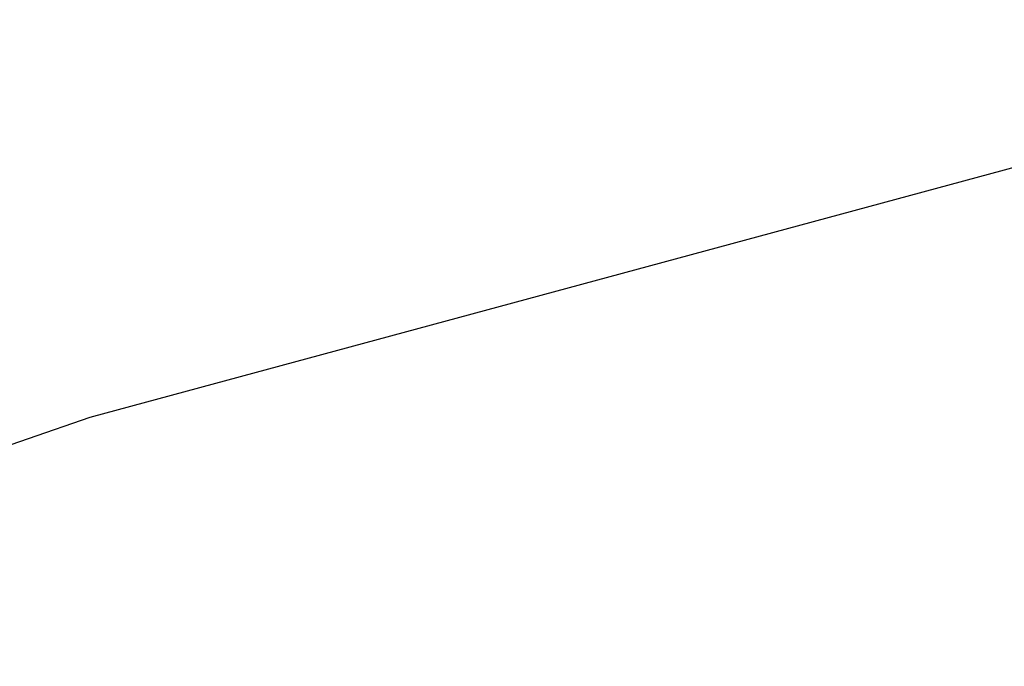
# Model space of a CAD drawing. Extents: x 0 to 363660, y 0 to 4201329.
# Tile 123 of 256: x 360211.324 to 360212.391, y 4200494.68 to 4200495.381. Entities that reach past the tile are written whole.
import ezdxf

# ---------------------------------------------------------------- set-up
doc = ezdxf.new("R2010")
doc.units = 0
doc.header["$LTSCALE"] = 0.5
doc.header["$MEASUREMENT"] = 0
doc.layers.add('(032) Горизонтали утолщенные', color=32, linetype='Continuous', lineweight=30)

# ---------------------------------------------------------------- blocks, each defined once
blk = doc.blocks.new('gergrgrre')
at = {"layer": '(032) Горизонтали утолщенные', "color": 32}
blk.add_polyline3d([(360221.7452, 4200495.4614, 546), (360220.39, 4200495.59, 546), (360218.98, 4200495.69, 546), (360217.57, 4200495.74, 546), (360216.2, 4200495.73, 546), (360214.9, 4200495.64, 546), (360213.68, 4200495.48, 546), (360212.51, 4200495.25, 546), (360211.4, 4200494.95, 546), (360210.33, 4200494.58, 546), (360209.3, 4200494.14, 546), (360208.29, 4200493.63, 546), (360207.29, 4200493.06, 546), (360206.32, 4200492.41, 546), (360205.37, 4200491.68, 546), (360204.44, 4200490.86, 546)], dxfattribs=at)
blk.add_polyline3d([(360221.7452, 4200495.4614, 546), (360220.39, 4200495.59, 546), (360218.98, 4200495.69, 546), (360217.57, 4200495.74, 546), (360216.2, 4200495.73, 546), (360214.9, 4200495.64, 546), (360213.68, 4200495.48, 546), (360212.51, 4200495.25, 546), (360211.4, 4200494.95, 546), (360210.33, 4200494.58, 546), (360209.3, 4200494.14, 546), (360208.29, 4200493.63, 546), (360207.29, 4200493.06, 546), (360206.32, 4200492.41, 546), (360205.37, 4200491.68, 546), (360204.44, 4200490.86, 546)], dxfattribs=at)
blk.add_polyline3d([(360221.7452, 4200495.4614, 546), (360220.39, 4200495.59, 546), (360218.98, 4200495.69, 546), (360217.57, 4200495.74, 546), (360216.2, 4200495.73, 546), (360214.9, 4200495.64, 546), (360213.68, 4200495.48, 546), (360212.51, 4200495.25, 546), (360211.4, 4200494.95, 546), (360210.33, 4200494.58, 546), (360209.3, 4200494.14, 546), (360208.29, 4200493.63, 546), (360207.29, 4200493.06, 546), (360206.32, 4200492.41, 546), (360205.37, 4200491.68, 546), (360204.44, 4200490.86, 546)], dxfattribs=at)
blk.add_polyline3d([(360221.7452, 4200495.4614, 546), (360220.39, 4200495.59, 546), (360218.98, 4200495.69, 546), (360217.57, 4200495.74, 546), (360216.2, 4200495.73, 546), (360214.9, 4200495.64, 546), (360213.68, 4200495.48, 546), (360212.51, 4200495.25, 546), (360211.4, 4200494.95, 546), (360210.33, 4200494.58, 546), (360209.3, 4200494.14, 546), (360208.29, 4200493.63, 546), (360207.29, 4200493.06, 546), (360206.32, 4200492.41, 546), (360205.37, 4200491.68, 546), (360204.44, 4200490.86, 546)], dxfattribs=at)
blk.add_polyline3d([(360221.7452, 4200495.4614, 546), (360220.39, 4200495.59, 546), (360218.98, 4200495.69, 546), (360217.57, 4200495.74, 546), (360216.2, 4200495.73, 546), (360214.9, 4200495.64, 546), (360213.68, 4200495.48, 546), (360212.51, 4200495.25, 546), (360211.4, 4200494.95, 546), (360210.33, 4200494.58, 546), (360209.3, 4200494.14, 546), (360208.29, 4200493.63, 546), (360207.29, 4200493.06, 546), (360206.32, 4200492.41, 546), (360205.37, 4200491.68, 546), (360204.44, 4200490.86, 546)], dxfattribs=at)
blk.add_polyline3d([(360221.7452, 4200495.4614, 546), (360220.39, 4200495.59, 546), (360218.98, 4200495.69, 546), (360217.57, 4200495.74, 546), (360216.2, 4200495.73, 546), (360214.9, 4200495.64, 546), (360213.68, 4200495.48, 546), (360212.51, 4200495.25, 546), (360211.4, 4200494.95, 546), (360210.33, 4200494.58, 546), (360209.3, 4200494.14, 546), (360208.29, 4200493.63, 546), (360207.29, 4200493.06, 546), (360206.32, 4200492.41, 546), (360205.37, 4200491.68, 546), (360204.44, 4200490.86, 546)], dxfattribs=at)
blk.add_polyline3d([(360221.7452, 4200495.4614, 546), (360220.39, 4200495.59, 546), (360218.98, 4200495.69, 546), (360217.57, 4200495.74, 546), (360216.2, 4200495.73, 546), (360214.9, 4200495.64, 546), (360213.68, 4200495.48, 546), (360212.51, 4200495.25, 546), (360211.4, 4200494.95, 546), (360210.33, 4200494.58, 546), (360209.3, 4200494.14, 546), (360208.29, 4200493.63, 546), (360207.29, 4200493.06, 546), (360206.32, 4200492.41, 546), (360205.37, 4200491.68, 546), (360204.44, 4200490.86, 546)], dxfattribs=at)
blk.add_polyline3d([(360221.7452, 4200495.4614, 546), (360220.39, 4200495.59, 546), (360218.98, 4200495.69, 546), (360217.57, 4200495.74, 546), (360216.2, 4200495.73, 546), (360214.9, 4200495.64, 546), (360213.68, 4200495.48, 546), (360212.51, 4200495.25, 546), (360211.4, 4200494.95, 546), (360210.33, 4200494.58, 546), (360209.3, 4200494.14, 546), (360208.29, 4200493.63, 546), (360207.29, 4200493.06, 546), (360206.32, 4200492.41, 546), (360205.37, 4200491.68, 546), (360204.44, 4200490.86, 546)], dxfattribs=at)
blk.add_polyline3d([(360221.7452, 4200495.4614, 546), (360220.39, 4200495.59, 546), (360218.98, 4200495.69, 546), (360217.57, 4200495.74, 546), (360216.2, 4200495.73, 546), (360214.9, 4200495.64, 546), (360213.68, 4200495.48, 546), (360212.51, 4200495.25, 546), (360211.4, 4200494.95, 546), (360210.33, 4200494.58, 546), (360209.3, 4200494.14, 546), (360208.29, 4200493.63, 546), (360207.29, 4200493.06, 546), (360206.32, 4200492.41, 546), (360205.37, 4200491.68, 546), (360204.44, 4200490.86, 546)], dxfattribs=at)
blk.add_polyline3d([(360221.7452, 4200495.4614, 546), (360220.39, 4200495.59, 546), (360218.98, 4200495.69, 546), (360217.57, 4200495.74, 546), (360216.2, 4200495.73, 546), (360214.9, 4200495.64, 546), (360213.68, 4200495.48, 546), (360212.51, 4200495.25, 546), (360211.4, 4200494.95, 546), (360210.33, 4200494.58, 546), (360209.3, 4200494.14, 546), (360208.29, 4200493.63, 546), (360207.29, 4200493.06, 546), (360206.32, 4200492.41, 546), (360205.37, 4200491.68, 546), (360204.44, 4200490.86, 546)], dxfattribs=at)
blk.add_polyline3d([(360221.7452, 4200495.4614, 546), (360220.39, 4200495.59, 546), (360218.98, 4200495.69, 546), (360217.57, 4200495.74, 546), (360216.2, 4200495.73, 546), (360214.9, 4200495.64, 546), (360213.68, 4200495.48, 546), (360212.51, 4200495.25, 546), (360211.4, 4200494.95, 546), (360210.33, 4200494.58, 546), (360209.3, 4200494.14, 546), (360208.29, 4200493.63, 546), (360207.29, 4200493.06, 546), (360206.32, 4200492.41, 546), (360205.37, 4200491.68, 546), (360204.44, 4200490.86, 546)], dxfattribs=at)
blk.add_polyline3d([(360221.7452, 4200495.4614, 546), (360220.39, 4200495.59, 546), (360218.98, 4200495.69, 546), (360217.57, 4200495.74, 546), (360216.2, 4200495.73, 546), (360214.9, 4200495.64, 546), (360213.68, 4200495.48, 546), (360212.51, 4200495.25, 546), (360211.4, 4200494.95, 546), (360210.33, 4200494.58, 546), (360209.3, 4200494.14, 546), (360208.29, 4200493.63, 546), (360207.29, 4200493.06, 546), (360206.32, 4200492.41, 546), (360205.37, 4200491.68, 546), (360204.44, 4200490.86, 546)], dxfattribs=at)
blk.add_polyline3d([(360221.7452, 4200495.4614, 546), (360220.39, 4200495.59, 546), (360218.98, 4200495.69, 546), (360217.57, 4200495.74, 546), (360216.2, 4200495.73, 546), (360214.9, 4200495.64, 546), (360213.68, 4200495.48, 546), (360212.51, 4200495.25, 546), (360211.4, 4200494.95, 546), (360210.33, 4200494.58, 546), (360209.3, 4200494.14, 546), (360208.29, 4200493.63, 546), (360207.29, 4200493.06, 546), (360206.32, 4200492.41, 546), (360205.37, 4200491.68, 546), (360204.44, 4200490.86, 546)], dxfattribs=at)
blk.add_polyline3d([(360221.7452, 4200495.4614, 546), (360220.39, 4200495.59, 546), (360218.98, 4200495.69, 546), (360217.57, 4200495.74, 546), (360216.2, 4200495.73, 546), (360214.9, 4200495.64, 546), (360213.68, 4200495.48, 546), (360212.51, 4200495.25, 546), (360211.4, 4200494.95, 546), (360210.33, 4200494.58, 546), (360209.3, 4200494.14, 546), (360208.29, 4200493.63, 546), (360207.29, 4200493.06, 546), (360206.32, 4200492.41, 546), (360205.37, 4200491.68, 546), (360204.44, 4200490.86, 546)], dxfattribs=at)
blk.add_polyline3d([(360221.7452, 4200495.4614, 546), (360220.39, 4200495.59, 546), (360218.98, 4200495.69, 546), (360217.57, 4200495.74, 546), (360216.2, 4200495.73, 546), (360214.9, 4200495.64, 546), (360213.68, 4200495.48, 546), (360212.51, 4200495.25, 546), (360211.4, 4200494.95, 546), (360210.33, 4200494.58, 546), (360209.3, 4200494.14, 546), (360208.29, 4200493.63, 546), (360207.29, 4200493.06, 546), (360206.32, 4200492.41, 546), (360205.37, 4200491.68, 546), (360204.44, 4200490.86, 546)], dxfattribs=at)
blk.add_polyline3d([(360221.7452, 4200495.4614, 546), (360220.39, 4200495.59, 546), (360218.98, 4200495.69, 546), (360217.57, 4200495.74, 546), (360216.2, 4200495.73, 546), (360214.9, 4200495.64, 546), (360213.68, 4200495.48, 546), (360212.51, 4200495.25, 546), (360211.4, 4200494.95, 546), (360210.33, 4200494.58, 546), (360209.3, 4200494.14, 546), (360208.29, 4200493.63, 546), (360207.29, 4200493.06, 546), (360206.32, 4200492.41, 546), (360205.37, 4200491.68, 546), (360204.44, 4200490.86, 546)], dxfattribs=at)
blk.add_polyline3d([(360221.7452, 4200495.4614, 546), (360220.39, 4200495.59, 546), (360218.98, 4200495.69, 546), (360217.57, 4200495.74, 546), (360216.2, 4200495.73, 546), (360214.9, 4200495.64, 546), (360213.68, 4200495.48, 546), (360212.51, 4200495.25, 546), (360211.4, 4200494.95, 546), (360210.33, 4200494.58, 546), (360209.3, 4200494.14, 546), (360208.29, 4200493.63, 546), (360207.29, 4200493.06, 546), (360206.32, 4200492.41, 546), (360205.37, 4200491.68, 546), (360204.44, 4200490.86, 546)], dxfattribs=at)
blk.add_polyline3d([(360221.7452, 4200495.4614, 546), (360220.39, 4200495.59, 546), (360218.98, 4200495.69, 546), (360217.57, 4200495.74, 546), (360216.2, 4200495.73, 546), (360214.9, 4200495.64, 546), (360213.68, 4200495.48, 546), (360212.51, 4200495.25, 546), (360211.4, 4200494.95, 546), (360210.33, 4200494.58, 546), (360209.3, 4200494.14, 546), (360208.29, 4200493.63, 546), (360207.29, 4200493.06, 546), (360206.32, 4200492.41, 546), (360205.37, 4200491.68, 546), (360204.44, 4200490.86, 546)], dxfattribs=at)
blk.add_polyline3d([(360221.7452, 4200495.4614, 546), (360220.39, 4200495.59, 546), (360218.98, 4200495.69, 546), (360217.57, 4200495.74, 546), (360216.2, 4200495.73, 546), (360214.9, 4200495.64, 546), (360213.68, 4200495.48, 546), (360212.51, 4200495.25, 546), (360211.4, 4200494.95, 546), (360210.33, 4200494.58, 546), (360209.3, 4200494.14, 546), (360208.29, 4200493.63, 546), (360207.29, 4200493.06, 546), (360206.32, 4200492.41, 546), (360205.37, 4200491.68, 546), (360204.44, 4200490.86, 546)], dxfattribs=at)
blk.add_polyline3d([(360221.7452, 4200495.4614, 546), (360220.39, 4200495.59, 546), (360218.98, 4200495.69, 546), (360217.57, 4200495.74, 546), (360216.2, 4200495.73, 546), (360214.9, 4200495.64, 546), (360213.68, 4200495.48, 546), (360212.51, 4200495.25, 546), (360211.4, 4200494.95, 546), (360210.33, 4200494.58, 546), (360209.3, 4200494.14, 546), (360208.29, 4200493.63, 546), (360207.29, 4200493.06, 546), (360206.32, 4200492.41, 546), (360205.37, 4200491.68, 546), (360204.44, 4200490.86, 546)], dxfattribs=at)
blk.add_polyline3d([(360221.7452, 4200495.4614, 546), (360220.39, 4200495.59, 546), (360218.98, 4200495.69, 546), (360217.57, 4200495.74, 546), (360216.2, 4200495.73, 546), (360214.9, 4200495.64, 546), (360213.68, 4200495.48, 546), (360212.51, 4200495.25, 546), (360211.4, 4200494.95, 546), (360210.33, 4200494.58, 546), (360209.3, 4200494.14, 546), (360208.29, 4200493.63, 546), (360207.29, 4200493.06, 546), (360206.32, 4200492.41, 546), (360205.37, 4200491.68, 546), (360204.44, 4200490.86, 546)], dxfattribs=at)
blk.add_polyline3d([(360221.7452, 4200495.4614, 546), (360220.39, 4200495.59, 546), (360218.98, 4200495.69, 546), (360217.57, 4200495.74, 546), (360216.2, 4200495.73, 546), (360214.9, 4200495.64, 546), (360213.68, 4200495.48, 546), (360212.51, 4200495.25, 546), (360211.4, 4200494.95, 546), (360210.33, 4200494.58, 546), (360209.3, 4200494.14, 546), (360208.29, 4200493.63, 546), (360207.29, 4200493.06, 546), (360206.32, 4200492.41, 546), (360205.37, 4200491.68, 546), (360204.44, 4200490.86, 546)], dxfattribs=at)
blk.add_polyline3d([(360221.7452, 4200495.4614, 546), (360220.39, 4200495.59, 546), (360218.98, 4200495.69, 546), (360217.57, 4200495.74, 546), (360216.2, 4200495.73, 546), (360214.9, 4200495.64, 546), (360213.68, 4200495.48, 546), (360212.51, 4200495.25, 546), (360211.4, 4200494.95, 546), (360210.33, 4200494.58, 546), (360209.3, 4200494.14, 546), (360208.29, 4200493.63, 546), (360207.29, 4200493.06, 546), (360206.32, 4200492.41, 546), (360205.37, 4200491.68, 546), (360204.44, 4200490.86, 546)], dxfattribs=at)
blk.add_polyline3d([(360221.7452, 4200495.4614, 546), (360220.39, 4200495.59, 546), (360218.98, 4200495.69, 546), (360217.57, 4200495.74, 546), (360216.2, 4200495.73, 546), (360214.9, 4200495.64, 546), (360213.68, 4200495.48, 546), (360212.51, 4200495.25, 546), (360211.4, 4200494.95, 546), (360210.33, 4200494.58, 546), (360209.3, 4200494.14, 546), (360208.29, 4200493.63, 546), (360207.29, 4200493.06, 546), (360206.32, 4200492.41, 546), (360205.37, 4200491.68, 546), (360204.44, 4200490.86, 546)], dxfattribs=at)
blk.add_polyline3d([(360221.7452, 4200495.4614, 546), (360220.39, 4200495.59, 546), (360218.98, 4200495.69, 546), (360217.57, 4200495.74, 546), (360216.2, 4200495.73, 546), (360214.9, 4200495.64, 546), (360213.68, 4200495.48, 546), (360212.51, 4200495.25, 546), (360211.4, 4200494.95, 546), (360210.33, 4200494.58, 546), (360209.3, 4200494.14, 546), (360208.29, 4200493.63, 546), (360207.29, 4200493.06, 546), (360206.32, 4200492.41, 546), (360205.37, 4200491.68, 546), (360204.44, 4200490.86, 546)], dxfattribs=at)
blk.add_polyline3d([(360221.7452, 4200495.4614, 546), (360220.39, 4200495.59, 546), (360218.98, 4200495.69, 546), (360217.57, 4200495.74, 546), (360216.2, 4200495.73, 546), (360214.9, 4200495.64, 546), (360213.68, 4200495.48, 546), (360212.51, 4200495.25, 546), (360211.4, 4200494.95, 546), (360210.33, 4200494.58, 546), (360209.3, 4200494.14, 546), (360208.29, 4200493.63, 546), (360207.29, 4200493.06, 546), (360206.32, 4200492.41, 546), (360205.37, 4200491.68, 546), (360204.44, 4200490.86, 546)], dxfattribs=at)
blk.add_polyline3d([(360221.7452, 4200495.4614, 546), (360220.39, 4200495.59, 546), (360218.98, 4200495.69, 546), (360217.57, 4200495.74, 546), (360216.2, 4200495.73, 546), (360214.9, 4200495.64, 546), (360213.68, 4200495.48, 546), (360212.51, 4200495.25, 546), (360211.4, 4200494.95, 546), (360210.33, 4200494.58, 546), (360209.3, 4200494.14, 546), (360208.29, 4200493.63, 546), (360207.29, 4200493.06, 546), (360206.32, 4200492.41, 546), (360205.37, 4200491.68, 546), (360204.44, 4200490.86, 546)], dxfattribs=at)
blk.add_polyline3d([(360221.7452, 4200495.4614, 546), (360220.39, 4200495.59, 546), (360218.98, 4200495.69, 546), (360217.57, 4200495.74, 546), (360216.2, 4200495.73, 546), (360214.9, 4200495.64, 546), (360213.68, 4200495.48, 546), (360212.51, 4200495.25, 546), (360211.4, 4200494.95, 546), (360210.33, 4200494.58, 546), (360209.3, 4200494.14, 546), (360208.29, 4200493.63, 546), (360207.29, 4200493.06, 546), (360206.32, 4200492.41, 546), (360205.37, 4200491.68, 546), (360204.44, 4200490.86, 546)], dxfattribs=at)
blk.add_polyline3d([(360221.7452, 4200495.4614, 546), (360220.39, 4200495.59, 546), (360218.98, 4200495.69, 546), (360217.57, 4200495.74, 546), (360216.2, 4200495.73, 546), (360214.9, 4200495.64, 546), (360213.68, 4200495.48, 546), (360212.51, 4200495.25, 546), (360211.4, 4200494.95, 546), (360210.33, 4200494.58, 546), (360209.3, 4200494.14, 546), (360208.29, 4200493.63, 546), (360207.29, 4200493.06, 546), (360206.32, 4200492.41, 546), (360205.37, 4200491.68, 546), (360204.44, 4200490.86, 546)], dxfattribs=at)
blk.add_polyline3d([(360221.7452, 4200495.4614, 546), (360220.39, 4200495.59, 546), (360218.98, 4200495.69, 546), (360217.57, 4200495.74, 546), (360216.2, 4200495.73, 546), (360214.9, 4200495.64, 546), (360213.68, 4200495.48, 546), (360212.51, 4200495.25, 546), (360211.4, 4200494.95, 546), (360210.33, 4200494.58, 546), (360209.3, 4200494.14, 546), (360208.29, 4200493.63, 546), (360207.29, 4200493.06, 546), (360206.32, 4200492.41, 546), (360205.37, 4200491.68, 546), (360204.44, 4200490.86, 546)], dxfattribs=at)
blk.add_polyline3d([(360221.7452, 4200495.4614, 546), (360220.39, 4200495.59, 546), (360218.98, 4200495.69, 546), (360217.57, 4200495.74, 546), (360216.2, 4200495.73, 546), (360214.9, 4200495.64, 546), (360213.68, 4200495.48, 546), (360212.51, 4200495.25, 546), (360211.4, 4200494.95, 546), (360210.33, 4200494.58, 546), (360209.3, 4200494.14, 546), (360208.29, 4200493.63, 546), (360207.29, 4200493.06, 546), (360206.32, 4200492.41, 546), (360205.37, 4200491.68, 546), (360204.44, 4200490.86, 546)], dxfattribs=at)
blk.add_polyline3d([(360221.7452, 4200495.4614, 546), (360220.39, 4200495.59, 546), (360218.98, 4200495.69, 546), (360217.57, 4200495.74, 546), (360216.2, 4200495.73, 546), (360214.9, 4200495.64, 546), (360213.68, 4200495.48, 546), (360212.51, 4200495.25, 546), (360211.4, 4200494.95, 546), (360210.33, 4200494.58, 546), (360209.3, 4200494.14, 546), (360208.29, 4200493.63, 546), (360207.29, 4200493.06, 546), (360206.32, 4200492.41, 546), (360205.37, 4200491.68, 546), (360204.44, 4200490.86, 546)], dxfattribs=at)
blk.add_polyline3d([(360221.7452, 4200495.4614, 546), (360220.39, 4200495.59, 546), (360218.98, 4200495.69, 546), (360217.57, 4200495.74, 546), (360216.2, 4200495.73, 546), (360214.9, 4200495.64, 546), (360213.68, 4200495.48, 546), (360212.51, 4200495.25, 546), (360211.4, 4200494.95, 546), (360210.33, 4200494.58, 546), (360209.3, 4200494.14, 546), (360208.29, 4200493.63, 546), (360207.29, 4200493.06, 546), (360206.32, 4200492.41, 546), (360205.37, 4200491.68, 546), (360204.44, 4200490.86, 546)], dxfattribs=at)
blk.add_polyline3d([(360221.7452, 4200495.4614, 546), (360220.39, 4200495.59, 546), (360218.98, 4200495.69, 546), (360217.57, 4200495.74, 546), (360216.2, 4200495.73, 546), (360214.9, 4200495.64, 546), (360213.68, 4200495.48, 546), (360212.51, 4200495.25, 546), (360211.4, 4200494.95, 546), (360210.33, 4200494.58, 546), (360209.3, 4200494.14, 546), (360208.29, 4200493.63, 546), (360207.29, 4200493.06, 546), (360206.32, 4200492.41, 546), (360205.37, 4200491.68, 546), (360204.44, 4200490.86, 546)], dxfattribs=at)
blk.add_polyline3d([(360221.7452, 4200495.4614, 546), (360220.39, 4200495.59, 546), (360218.98, 4200495.69, 546), (360217.57, 4200495.74, 546), (360216.2, 4200495.73, 546), (360214.9, 4200495.64, 546), (360213.68, 4200495.48, 546), (360212.51, 4200495.25, 546), (360211.4, 4200494.95, 546), (360210.33, 4200494.58, 546), (360209.3, 4200494.14, 546), (360208.29, 4200493.63, 546), (360207.29, 4200493.06, 546), (360206.32, 4200492.41, 546), (360205.37, 4200491.68, 546), (360204.44, 4200490.86, 546)], dxfattribs=at)
blk.add_polyline3d([(360221.7452, 4200495.4614, 546), (360220.39, 4200495.59, 546), (360218.98, 4200495.69, 546), (360217.57, 4200495.74, 546), (360216.2, 4200495.73, 546), (360214.9, 4200495.64, 546), (360213.68, 4200495.48, 546), (360212.51, 4200495.25, 546), (360211.4, 4200494.95, 546), (360210.33, 4200494.58, 546), (360209.3, 4200494.14, 546), (360208.29, 4200493.63, 546), (360207.29, 4200493.06, 546), (360206.32, 4200492.41, 546), (360205.37, 4200491.68, 546), (360204.44, 4200490.86, 546)], dxfattribs=at)
blk.add_polyline3d([(360221.7452, 4200495.4614, 546), (360220.39, 4200495.59, 546), (360218.98, 4200495.69, 546), (360217.57, 4200495.74, 546), (360216.2, 4200495.73, 546), (360214.9, 4200495.64, 546), (360213.68, 4200495.48, 546), (360212.51, 4200495.25, 546), (360211.4, 4200494.95, 546), (360210.33, 4200494.58, 546), (360209.3, 4200494.14, 546), (360208.29, 4200493.63, 546), (360207.29, 4200493.06, 546), (360206.32, 4200492.41, 546), (360205.37, 4200491.68, 546), (360204.44, 4200490.86, 546)], dxfattribs=at)
blk.add_polyline3d([(360221.7452, 4200495.4614, 546), (360220.39, 4200495.59, 546), (360218.98, 4200495.69, 546), (360217.57, 4200495.74, 546), (360216.2, 4200495.73, 546), (360214.9, 4200495.64, 546), (360213.68, 4200495.48, 546), (360212.51, 4200495.25, 546), (360211.4, 4200494.95, 546), (360210.33, 4200494.58, 546), (360209.3, 4200494.14, 546), (360208.29, 4200493.63, 546), (360207.29, 4200493.06, 546), (360206.32, 4200492.41, 546), (360205.37, 4200491.68, 546), (360204.44, 4200490.86, 546)], dxfattribs=at)
blk.add_polyline3d([(360221.7452, 4200495.4614, 546), (360220.39, 4200495.59, 546), (360218.98, 4200495.69, 546), (360217.57, 4200495.74, 546), (360216.2, 4200495.73, 546), (360214.9, 4200495.64, 546), (360213.68, 4200495.48, 546), (360212.51, 4200495.25, 546), (360211.4, 4200494.95, 546), (360210.33, 4200494.58, 546), (360209.3, 4200494.14, 546), (360208.29, 4200493.63, 546), (360207.29, 4200493.06, 546), (360206.32, 4200492.41, 546), (360205.37, 4200491.68, 546), (360204.44, 4200490.86, 546)], dxfattribs=at)
blk.add_polyline3d([(360221.7452, 4200495.4614, 546), (360220.39, 4200495.59, 546), (360218.98, 4200495.69, 546), (360217.57, 4200495.74, 546), (360216.2, 4200495.73, 546), (360214.9, 4200495.64, 546), (360213.68, 4200495.48, 546), (360212.51, 4200495.25, 546), (360211.4, 4200494.95, 546), (360210.33, 4200494.58, 546), (360209.3, 4200494.14, 546), (360208.29, 4200493.63, 546), (360207.29, 4200493.06, 546), (360206.32, 4200492.41, 546), (360205.37, 4200491.68, 546), (360204.44, 4200490.86, 546)], dxfattribs=at)
blk.add_polyline3d([(360221.7452, 4200495.4614, 546), (360220.39, 4200495.59, 546), (360218.98, 4200495.69, 546), (360217.57, 4200495.74, 546), (360216.2, 4200495.73, 546), (360214.9, 4200495.64, 546), (360213.68, 4200495.48, 546), (360212.51, 4200495.25, 546), (360211.4, 4200494.95, 546), (360210.33, 4200494.58, 546), (360209.3, 4200494.14, 546), (360208.29, 4200493.63, 546), (360207.29, 4200493.06, 546), (360206.32, 4200492.41, 546), (360205.37, 4200491.68, 546), (360204.44, 4200490.86, 546)], dxfattribs=at)
blk.add_polyline3d([(360221.7452, 4200495.4614, 546), (360220.39, 4200495.59, 546), (360218.98, 4200495.69, 546), (360217.57, 4200495.74, 546), (360216.2, 4200495.73, 546), (360214.9, 4200495.64, 546), (360213.68, 4200495.48, 546), (360212.51, 4200495.25, 546), (360211.4, 4200494.95, 546), (360210.33, 4200494.58, 546), (360209.3, 4200494.14, 546), (360208.29, 4200493.63, 546), (360207.29, 4200493.06, 546), (360206.32, 4200492.41, 546), (360205.37, 4200491.68, 546), (360204.44, 4200490.86, 546)], dxfattribs=at)
blk.add_polyline3d([(360221.7452, 4200495.4614, 546), (360220.39, 4200495.59, 546), (360218.98, 4200495.69, 546), (360217.57, 4200495.74, 546), (360216.2, 4200495.73, 546), (360214.9, 4200495.64, 546), (360213.68, 4200495.48, 546), (360212.51, 4200495.25, 546), (360211.4, 4200494.95, 546), (360210.33, 4200494.58, 546), (360209.3, 4200494.14, 546), (360208.29, 4200493.63, 546), (360207.29, 4200493.06, 546), (360206.32, 4200492.41, 546), (360205.37, 4200491.68, 546), (360204.44, 4200490.86, 546)], dxfattribs=at)
blk.add_polyline3d([(360221.7452, 4200495.4614, 546), (360220.39, 4200495.59, 546), (360218.98, 4200495.69, 546), (360217.57, 4200495.74, 546), (360216.2, 4200495.73, 546), (360214.9, 4200495.64, 546), (360213.68, 4200495.48, 546), (360212.51, 4200495.25, 546), (360211.4, 4200494.95, 546), (360210.33, 4200494.58, 546), (360209.3, 4200494.14, 546), (360208.29, 4200493.63, 546), (360207.29, 4200493.06, 546), (360206.32, 4200492.41, 546), (360205.37, 4200491.68, 546), (360204.44, 4200490.86, 546)], dxfattribs=at)
blk.add_polyline3d([(360221.7452, 4200495.4614, 546), (360220.39, 4200495.59, 546), (360218.98, 4200495.69, 546), (360217.57, 4200495.74, 546), (360216.2, 4200495.73, 546), (360214.9, 4200495.64, 546), (360213.68, 4200495.48, 546), (360212.51, 4200495.25, 546), (360211.4, 4200494.95, 546), (360210.33, 4200494.58, 546), (360209.3, 4200494.14, 546), (360208.29, 4200493.63, 546), (360207.29, 4200493.06, 546), (360206.32, 4200492.41, 546), (360205.37, 4200491.68, 546), (360204.44, 4200490.86, 546)], dxfattribs=at)
blk.add_polyline3d([(360221.7452, 4200495.4614, 546), (360220.39, 4200495.59, 546), (360218.98, 4200495.69, 546), (360217.57, 4200495.74, 546), (360216.2, 4200495.73, 546), (360214.9, 4200495.64, 546), (360213.68, 4200495.48, 546), (360212.51, 4200495.25, 546), (360211.4, 4200494.95, 546), (360210.33, 4200494.58, 546), (360209.3, 4200494.14, 546), (360208.29, 4200493.63, 546), (360207.29, 4200493.06, 546), (360206.32, 4200492.41, 546), (360205.37, 4200491.68, 546), (360204.44, 4200490.86, 546)], dxfattribs=at)
blk.add_polyline3d([(360221.7452, 4200495.4614, 546), (360220.39, 4200495.59, 546), (360218.98, 4200495.69, 546), (360217.57, 4200495.74, 546), (360216.2, 4200495.73, 546), (360214.9, 4200495.64, 546), (360213.68, 4200495.48, 546), (360212.51, 4200495.25, 546), (360211.4, 4200494.95, 546), (360210.33, 4200494.58, 546), (360209.3, 4200494.14, 546), (360208.29, 4200493.63, 546), (360207.29, 4200493.06, 546), (360206.32, 4200492.41, 546), (360205.37, 4200491.68, 546), (360204.44, 4200490.86, 546)], dxfattribs=at)
blk.add_polyline3d([(360221.7452, 4200495.4614, 546), (360220.39, 4200495.59, 546), (360218.98, 4200495.69, 546), (360217.57, 4200495.74, 546), (360216.2, 4200495.73, 546), (360214.9, 4200495.64, 546), (360213.68, 4200495.48, 546), (360212.51, 4200495.25, 546), (360211.4, 4200494.95, 546), (360210.33, 4200494.58, 546), (360209.3, 4200494.14, 546), (360208.29, 4200493.63, 546), (360207.29, 4200493.06, 546), (360206.32, 4200492.41, 546), (360205.37, 4200491.68, 546), (360204.44, 4200490.86, 546)], dxfattribs=at)
blk.add_polyline3d([(360221.7452, 4200495.4614, 546), (360220.39, 4200495.59, 546), (360218.98, 4200495.69, 546), (360217.57, 4200495.74, 546), (360216.2, 4200495.73, 546), (360214.9, 4200495.64, 546), (360213.68, 4200495.48, 546), (360212.51, 4200495.25, 546), (360211.4, 4200494.95, 546), (360210.33, 4200494.58, 546), (360209.3, 4200494.14, 546), (360208.29, 4200493.63, 546), (360207.29, 4200493.06, 546), (360206.32, 4200492.41, 546), (360205.37, 4200491.68, 546), (360204.44, 4200490.86, 546)], dxfattribs=at)
blk.add_polyline3d([(360221.7452, 4200495.4614, 546), (360220.39, 4200495.59, 546), (360218.98, 4200495.69, 546), (360217.57, 4200495.74, 546), (360216.2, 4200495.73, 546), (360214.9, 4200495.64, 546), (360213.68, 4200495.48, 546), (360212.51, 4200495.25, 546), (360211.4, 4200494.95, 546), (360210.33, 4200494.58, 546), (360209.3, 4200494.14, 546), (360208.29, 4200493.63, 546), (360207.29, 4200493.06, 546), (360206.32, 4200492.41, 546), (360205.37, 4200491.68, 546), (360204.44, 4200490.86, 546)], dxfattribs=at)
blk.add_polyline3d([(360221.7452, 4200495.4614, 546), (360220.39, 4200495.59, 546), (360218.98, 4200495.69, 546), (360217.57, 4200495.74, 546), (360216.2, 4200495.73, 546), (360214.9, 4200495.64, 546), (360213.68, 4200495.48, 546), (360212.51, 4200495.25, 546), (360211.4, 4200494.95, 546), (360210.33, 4200494.58, 546), (360209.3, 4200494.14, 546), (360208.29, 4200493.63, 546), (360207.29, 4200493.06, 546), (360206.32, 4200492.41, 546), (360205.37, 4200491.68, 546), (360204.44, 4200490.86, 546)], dxfattribs=at)
blk.add_polyline3d([(360221.7452, 4200495.4614, 546), (360220.39, 4200495.59, 546), (360218.98, 4200495.69, 546), (360217.57, 4200495.74, 546), (360216.2, 4200495.73, 546), (360214.9, 4200495.64, 546), (360213.68, 4200495.48, 546), (360212.51, 4200495.25, 546), (360211.4, 4200494.95, 546), (360210.33, 4200494.58, 546), (360209.3, 4200494.14, 546), (360208.29, 4200493.63, 546), (360207.29, 4200493.06, 546), (360206.32, 4200492.41, 546), (360205.37, 4200491.68, 546), (360204.44, 4200490.86, 546)], dxfattribs=at)
blk.add_polyline3d([(360221.7452, 4200495.4614, 546), (360220.39, 4200495.59, 546), (360218.98, 4200495.69, 546), (360217.57, 4200495.74, 546), (360216.2, 4200495.73, 546), (360214.9, 4200495.64, 546), (360213.68, 4200495.48, 546), (360212.51, 4200495.25, 546), (360211.4, 4200494.95, 546), (360210.33, 4200494.58, 546), (360209.3, 4200494.14, 546), (360208.29, 4200493.63, 546), (360207.29, 4200493.06, 546), (360206.32, 4200492.41, 546), (360205.37, 4200491.68, 546), (360204.44, 4200490.86, 546)], dxfattribs=at)
blk.add_polyline3d([(360221.7452, 4200495.4614, 546), (360220.39, 4200495.59, 546), (360218.98, 4200495.69, 546), (360217.57, 4200495.74, 546), (360216.2, 4200495.73, 546), (360214.9, 4200495.64, 546), (360213.68, 4200495.48, 546), (360212.51, 4200495.25, 546), (360211.4, 4200494.95, 546), (360210.33, 4200494.58, 546), (360209.3, 4200494.14, 546), (360208.29, 4200493.63, 546), (360207.29, 4200493.06, 546), (360206.32, 4200492.41, 546), (360205.37, 4200491.68, 546), (360204.44, 4200490.86, 546)], dxfattribs=at)
blk.add_polyline3d([(360221.7452, 4200495.4614, 546), (360220.39, 4200495.59, 546), (360218.98, 4200495.69, 546), (360217.57, 4200495.74, 546), (360216.2, 4200495.73, 546), (360214.9, 4200495.64, 546), (360213.68, 4200495.48, 546), (360212.51, 4200495.25, 546), (360211.4, 4200494.95, 546), (360210.33, 4200494.58, 546), (360209.3, 4200494.14, 546), (360208.29, 4200493.63, 546), (360207.29, 4200493.06, 546), (360206.32, 4200492.41, 546), (360205.37, 4200491.68, 546), (360204.44, 4200490.86, 546)], dxfattribs=at)
blk.add_polyline3d([(360221.7452, 4200495.4614, 546), (360220.39, 4200495.59, 546), (360218.98, 4200495.69, 546), (360217.57, 4200495.74, 546), (360216.2, 4200495.73, 546), (360214.9, 4200495.64, 546), (360213.68, 4200495.48, 546), (360212.51, 4200495.25, 546), (360211.4, 4200494.95, 546), (360210.33, 4200494.58, 546), (360209.3, 4200494.14, 546), (360208.29, 4200493.63, 546), (360207.29, 4200493.06, 546), (360206.32, 4200492.41, 546), (360205.37, 4200491.68, 546), (360204.44, 4200490.86, 546)], dxfattribs=at)
blk.add_polyline3d([(360221.7452, 4200495.4614, 546), (360220.39, 4200495.59, 546), (360218.98, 4200495.69, 546), (360217.57, 4200495.74, 546), (360216.2, 4200495.73, 546), (360214.9, 4200495.64, 546), (360213.68, 4200495.48, 546), (360212.51, 4200495.25, 546), (360211.4, 4200494.95, 546), (360210.33, 4200494.58, 546), (360209.3, 4200494.14, 546), (360208.29, 4200493.63, 546), (360207.29, 4200493.06, 546), (360206.32, 4200492.41, 546), (360205.37, 4200491.68, 546), (360204.44, 4200490.86, 546)], dxfattribs=at)
blk.add_polyline3d([(360221.7452, 4200495.4614, 546), (360220.39, 4200495.59, 546), (360218.98, 4200495.69, 546), (360217.57, 4200495.74, 546), (360216.2, 4200495.73, 546), (360214.9, 4200495.64, 546), (360213.68, 4200495.48, 546), (360212.51, 4200495.25, 546), (360211.4, 4200494.95, 546), (360210.33, 4200494.58, 546), (360209.3, 4200494.14, 546), (360208.29, 4200493.63, 546), (360207.29, 4200493.06, 546), (360206.32, 4200492.41, 546), (360205.37, 4200491.68, 546), (360204.44, 4200490.86, 546)], dxfattribs=at)
blk.add_polyline3d([(360221.7452, 4200495.4614, 546), (360220.39, 4200495.59, 546), (360218.98, 4200495.69, 546), (360217.57, 4200495.74, 546), (360216.2, 4200495.73, 546), (360214.9, 4200495.64, 546), (360213.68, 4200495.48, 546), (360212.51, 4200495.25, 546), (360211.4, 4200494.95, 546), (360210.33, 4200494.58, 546), (360209.3, 4200494.14, 546), (360208.29, 4200493.63, 546), (360207.29, 4200493.06, 546), (360206.32, 4200492.41, 546), (360205.37, 4200491.68, 546), (360204.44, 4200490.86, 546)], dxfattribs=at)
blk.add_polyline3d([(360221.7452, 4200495.4614, 546), (360220.39, 4200495.59, 546), (360218.98, 4200495.69, 546), (360217.57, 4200495.74, 546), (360216.2, 4200495.73, 546), (360214.9, 4200495.64, 546), (360213.68, 4200495.48, 546), (360212.51, 4200495.25, 546), (360211.4, 4200494.95, 546), (360210.33, 4200494.58, 546), (360209.3, 4200494.14, 546), (360208.29, 4200493.63, 546), (360207.29, 4200493.06, 546), (360206.32, 4200492.41, 546), (360205.37, 4200491.68, 546), (360204.44, 4200490.86, 546)], dxfattribs=at)
blk.add_polyline3d([(360221.7452, 4200495.4614, 546), (360220.39, 4200495.59, 546), (360218.98, 4200495.69, 546), (360217.57, 4200495.74, 546), (360216.2, 4200495.73, 546), (360214.9, 4200495.64, 546), (360213.68, 4200495.48, 546), (360212.51, 4200495.25, 546), (360211.4, 4200494.95, 546), (360210.33, 4200494.58, 546), (360209.3, 4200494.14, 546), (360208.29, 4200493.63, 546), (360207.29, 4200493.06, 546), (360206.32, 4200492.41, 546), (360205.37, 4200491.68, 546), (360204.44, 4200490.86, 546)], dxfattribs=at)
blk.add_polyline3d([(360221.7452, 4200495.4614, 546), (360220.39, 4200495.59, 546), (360218.98, 4200495.69, 546), (360217.57, 4200495.74, 546), (360216.2, 4200495.73, 546), (360214.9, 4200495.64, 546), (360213.68, 4200495.48, 546), (360212.51, 4200495.25, 546), (360211.4, 4200494.95, 546), (360210.33, 4200494.58, 546), (360209.3, 4200494.14, 546), (360208.29, 4200493.63, 546), (360207.29, 4200493.06, 546), (360206.32, 4200492.41, 546), (360205.37, 4200491.68, 546), (360204.44, 4200490.86, 546)], dxfattribs=at)
blk.add_polyline3d([(360221.7452, 4200495.4614, 546), (360220.39, 4200495.59, 546), (360218.98, 4200495.69, 546), (360217.57, 4200495.74, 546), (360216.2, 4200495.73, 546), (360214.9, 4200495.64, 546), (360213.68, 4200495.48, 546), (360212.51, 4200495.25, 546), (360211.4, 4200494.95, 546), (360210.33, 4200494.58, 546), (360209.3, 4200494.14, 546), (360208.29, 4200493.63, 546), (360207.29, 4200493.06, 546), (360206.32, 4200492.41, 546), (360205.37, 4200491.68, 546), (360204.44, 4200490.86, 546)], dxfattribs=at)
blk.add_polyline3d([(360221.7452, 4200495.4614, 546), (360220.39, 4200495.59, 546), (360218.98, 4200495.69, 546), (360217.57, 4200495.74, 546), (360216.2, 4200495.73, 546), (360214.9, 4200495.64, 546), (360213.68, 4200495.48, 546), (360212.51, 4200495.25, 546), (360211.4, 4200494.95, 546), (360210.33, 4200494.58, 546), (360209.3, 4200494.14, 546), (360208.29, 4200493.63, 546), (360207.29, 4200493.06, 546), (360206.32, 4200492.41, 546), (360205.37, 4200491.68, 546), (360204.44, 4200490.86, 546)], dxfattribs=at)
blk.add_polyline3d([(360221.7452, 4200495.4614, 546), (360220.39, 4200495.59, 546), (360218.98, 4200495.69, 546), (360217.57, 4200495.74, 546), (360216.2, 4200495.73, 546), (360214.9, 4200495.64, 546), (360213.68, 4200495.48, 546), (360212.51, 4200495.25, 546), (360211.4, 4200494.95, 546), (360210.33, 4200494.58, 546), (360209.3, 4200494.14, 546), (360208.29, 4200493.63, 546), (360207.29, 4200493.06, 546), (360206.32, 4200492.41, 546), (360205.37, 4200491.68, 546), (360204.44, 4200490.86, 546)], dxfattribs=at)
blk.add_polyline3d([(360221.7452, 4200495.4614, 546), (360220.39, 4200495.59, 546), (360218.98, 4200495.69, 546), (360217.57, 4200495.74, 546), (360216.2, 4200495.73, 546), (360214.9, 4200495.64, 546), (360213.68, 4200495.48, 546), (360212.51, 4200495.25, 546), (360211.4, 4200494.95, 546), (360210.33, 4200494.58, 546), (360209.3, 4200494.14, 546), (360208.29, 4200493.63, 546), (360207.29, 4200493.06, 546), (360206.32, 4200492.41, 546), (360205.37, 4200491.68, 546), (360204.44, 4200490.86, 546)], dxfattribs=at)
blk.add_polyline3d([(360221.7452, 4200495.4614, 546), (360220.39, 4200495.59, 546), (360218.98, 4200495.69, 546), (360217.57, 4200495.74, 546), (360216.2, 4200495.73, 546), (360214.9, 4200495.64, 546), (360213.68, 4200495.48, 546), (360212.51, 4200495.25, 546), (360211.4, 4200494.95, 546), (360210.33, 4200494.58, 546), (360209.3, 4200494.14, 546), (360208.29, 4200493.63, 546), (360207.29, 4200493.06, 546), (360206.32, 4200492.41, 546), (360205.37, 4200491.68, 546), (360204.44, 4200490.86, 546)], dxfattribs=at)
blk.add_polyline3d([(360221.7452, 4200495.4614, 546), (360220.39, 4200495.59, 546), (360218.98, 4200495.69, 546), (360217.57, 4200495.74, 546), (360216.2, 4200495.73, 546), (360214.9, 4200495.64, 546), (360213.68, 4200495.48, 546), (360212.51, 4200495.25, 546), (360211.4, 4200494.95, 546), (360210.33, 4200494.58, 546), (360209.3, 4200494.14, 546), (360208.29, 4200493.63, 546), (360207.29, 4200493.06, 546), (360206.32, 4200492.41, 546), (360205.37, 4200491.68, 546), (360204.44, 4200490.86, 546)], dxfattribs=at)
blk.add_polyline3d([(360221.7452, 4200495.4614, 546), (360220.39, 4200495.59, 546), (360218.98, 4200495.69, 546), (360217.57, 4200495.74, 546), (360216.2, 4200495.73, 546), (360214.9, 4200495.64, 546), (360213.68, 4200495.48, 546), (360212.51, 4200495.25, 546), (360211.4, 4200494.95, 546), (360210.33, 4200494.58, 546), (360209.3, 4200494.14, 546), (360208.29, 4200493.63, 546), (360207.29, 4200493.06, 546), (360206.32, 4200492.41, 546), (360205.37, 4200491.68, 546), (360204.44, 4200490.86, 546)], dxfattribs=at)
blk.add_polyline3d([(360221.7452, 4200495.4614, 546), (360220.39, 4200495.59, 546), (360218.98, 4200495.69, 546), (360217.57, 4200495.74, 546), (360216.2, 4200495.73, 546), (360214.9, 4200495.64, 546), (360213.68, 4200495.48, 546), (360212.51, 4200495.25, 546), (360211.4, 4200494.95, 546), (360210.33, 4200494.58, 546), (360209.3, 4200494.14, 546), (360208.29, 4200493.63, 546), (360207.29, 4200493.06, 546), (360206.32, 4200492.41, 546), (360205.37, 4200491.68, 546), (360204.44, 4200490.86, 546)], dxfattribs=at)
blk.add_polyline3d([(360221.7452, 4200495.4614, 546), (360220.39, 4200495.59, 546), (360218.98, 4200495.69, 546), (360217.57, 4200495.74, 546), (360216.2, 4200495.73, 546), (360214.9, 4200495.64, 546), (360213.68, 4200495.48, 546), (360212.51, 4200495.25, 546), (360211.4, 4200494.95, 546), (360210.33, 4200494.58, 546), (360209.3, 4200494.14, 546), (360208.29, 4200493.63, 546), (360207.29, 4200493.06, 546), (360206.32, 4200492.41, 546), (360205.37, 4200491.68, 546), (360204.44, 4200490.86, 546)], dxfattribs=at)
blk.add_polyline3d([(360221.7452, 4200495.4614, 546), (360220.39, 4200495.59, 546), (360218.98, 4200495.69, 546), (360217.57, 4200495.74, 546), (360216.2, 4200495.73, 546), (360214.9, 4200495.64, 546), (360213.68, 4200495.48, 546), (360212.51, 4200495.25, 546), (360211.4, 4200494.95, 546), (360210.33, 4200494.58, 546), (360209.3, 4200494.14, 546), (360208.29, 4200493.63, 546), (360207.29, 4200493.06, 546), (360206.32, 4200492.41, 546), (360205.37, 4200491.68, 546), (360204.44, 4200490.86, 546)], dxfattribs=at)
blk.add_polyline3d([(360221.7452, 4200495.4614, 546), (360220.39, 4200495.59, 546), (360218.98, 4200495.69, 546), (360217.57, 4200495.74, 546), (360216.2, 4200495.73, 546), (360214.9, 4200495.64, 546), (360213.68, 4200495.48, 546), (360212.51, 4200495.25, 546), (360211.4, 4200494.95, 546), (360210.33, 4200494.58, 546), (360209.3, 4200494.14, 546), (360208.29, 4200493.63, 546), (360207.29, 4200493.06, 546), (360206.32, 4200492.41, 546), (360205.37, 4200491.68, 546), (360204.44, 4200490.86, 546)], dxfattribs=at)
blk.add_polyline3d([(360221.7452, 4200495.4614, 546), (360220.39, 4200495.59, 546), (360218.98, 4200495.69, 546), (360217.57, 4200495.74, 546), (360216.2, 4200495.73, 546), (360214.9, 4200495.64, 546), (360213.68, 4200495.48, 546), (360212.51, 4200495.25, 546), (360211.4, 4200494.95, 546), (360210.33, 4200494.58, 546), (360209.3, 4200494.14, 546), (360208.29, 4200493.63, 546), (360207.29, 4200493.06, 546), (360206.32, 4200492.41, 546), (360205.37, 4200491.68, 546), (360204.44, 4200490.86, 546)], dxfattribs=at)
blk.add_polyline3d([(360221.7452, 4200495.4614, 546), (360220.39, 4200495.59, 546), (360218.98, 4200495.69, 546), (360217.57, 4200495.74, 546), (360216.2, 4200495.73, 546), (360214.9, 4200495.64, 546), (360213.68, 4200495.48, 546), (360212.51, 4200495.25, 546), (360211.4, 4200494.95, 546), (360210.33, 4200494.58, 546), (360209.3, 4200494.14, 546), (360208.29, 4200493.63, 546), (360207.29, 4200493.06, 546), (360206.32, 4200492.41, 546), (360205.37, 4200491.68, 546), (360204.44, 4200490.86, 546)], dxfattribs=at)
blk.add_polyline3d([(360221.7452, 4200495.4614, 546), (360220.39, 4200495.59, 546), (360218.98, 4200495.69, 546), (360217.57, 4200495.74, 546), (360216.2, 4200495.73, 546), (360214.9, 4200495.64, 546), (360213.68, 4200495.48, 546), (360212.51, 4200495.25, 546), (360211.4, 4200494.95, 546), (360210.33, 4200494.58, 546), (360209.3, 4200494.14, 546), (360208.29, 4200493.63, 546), (360207.29, 4200493.06, 546), (360206.32, 4200492.41, 546), (360205.37, 4200491.68, 546), (360204.44, 4200490.86, 546)], dxfattribs=at)
blk.add_polyline3d([(360221.7452, 4200495.4614, 546), (360220.39, 4200495.59, 546), (360218.98, 4200495.69, 546), (360217.57, 4200495.74, 546), (360216.2, 4200495.73, 546), (360214.9, 4200495.64, 546), (360213.68, 4200495.48, 546), (360212.51, 4200495.25, 546), (360211.4, 4200494.95, 546), (360210.33, 4200494.58, 546), (360209.3, 4200494.14, 546), (360208.29, 4200493.63, 546), (360207.29, 4200493.06, 546), (360206.32, 4200492.41, 546), (360205.37, 4200491.68, 546), (360204.44, 4200490.86, 546)], dxfattribs=at)
blk.add_polyline3d([(360221.7452, 4200495.4614, 546), (360220.39, 4200495.59, 546), (360218.98, 4200495.69, 546), (360217.57, 4200495.74, 546), (360216.2, 4200495.73, 546), (360214.9, 4200495.64, 546), (360213.68, 4200495.48, 546), (360212.51, 4200495.25, 546), (360211.4, 4200494.95, 546), (360210.33, 4200494.58, 546), (360209.3, 4200494.14, 546), (360208.29, 4200493.63, 546), (360207.29, 4200493.06, 546), (360206.32, 4200492.41, 546), (360205.37, 4200491.68, 546), (360204.44, 4200490.86, 546)], dxfattribs=at)
blk.add_polyline3d([(360221.7452, 4200495.4614, 546), (360220.39, 4200495.59, 546), (360218.98, 4200495.69, 546), (360217.57, 4200495.74, 546), (360216.2, 4200495.73, 546), (360214.9, 4200495.64, 546), (360213.68, 4200495.48, 546), (360212.51, 4200495.25, 546), (360211.4, 4200494.95, 546), (360210.33, 4200494.58, 546), (360209.3, 4200494.14, 546), (360208.29, 4200493.63, 546), (360207.29, 4200493.06, 546), (360206.32, 4200492.41, 546), (360205.37, 4200491.68, 546), (360204.44, 4200490.86, 546)], dxfattribs=at)
blk.add_polyline3d([(360221.7452, 4200495.4614, 546), (360220.39, 4200495.59, 546), (360218.98, 4200495.69, 546), (360217.57, 4200495.74, 546), (360216.2, 4200495.73, 546), (360214.9, 4200495.64, 546), (360213.68, 4200495.48, 546), (360212.51, 4200495.25, 546), (360211.4, 4200494.95, 546), (360210.33, 4200494.58, 546), (360209.3, 4200494.14, 546), (360208.29, 4200493.63, 546), (360207.29, 4200493.06, 546), (360206.32, 4200492.41, 546), (360205.37, 4200491.68, 546), (360204.44, 4200490.86, 546)], dxfattribs=at)
blk.add_polyline3d([(360221.7452, 4200495.4614, 546), (360220.39, 4200495.59, 546), (360218.98, 4200495.69, 546), (360217.57, 4200495.74, 546), (360216.2, 4200495.73, 546), (360214.9, 4200495.64, 546), (360213.68, 4200495.48, 546), (360212.51, 4200495.25, 546), (360211.4, 4200494.95, 546), (360210.33, 4200494.58, 546), (360209.3, 4200494.14, 546), (360208.29, 4200493.63, 546), (360207.29, 4200493.06, 546), (360206.32, 4200492.41, 546), (360205.37, 4200491.68, 546), (360204.44, 4200490.86, 546)], dxfattribs=at)
blk.add_polyline3d([(360221.7452, 4200495.4614, 546), (360220.39, 4200495.59, 546), (360218.98, 4200495.69, 546), (360217.57, 4200495.74, 546), (360216.2, 4200495.73, 546), (360214.9, 4200495.64, 546), (360213.68, 4200495.48, 546), (360212.51, 4200495.25, 546), (360211.4, 4200494.95, 546), (360210.33, 4200494.58, 546), (360209.3, 4200494.14, 546), (360208.29, 4200493.63, 546), (360207.29, 4200493.06, 546), (360206.32, 4200492.41, 546), (360205.37, 4200491.68, 546), (360204.44, 4200490.86, 546)], dxfattribs=at)
blk.add_polyline3d([(360221.7452, 4200495.4614, 546), (360220.39, 4200495.59, 546), (360218.98, 4200495.69, 546), (360217.57, 4200495.74, 546), (360216.2, 4200495.73, 546), (360214.9, 4200495.64, 546), (360213.68, 4200495.48, 546), (360212.51, 4200495.25, 546), (360211.4, 4200494.95, 546), (360210.33, 4200494.58, 546), (360209.3, 4200494.14, 546), (360208.29, 4200493.63, 546), (360207.29, 4200493.06, 546), (360206.32, 4200492.41, 546), (360205.37, 4200491.68, 546), (360204.44, 4200490.86, 546)], dxfattribs=at)
blk.add_polyline3d([(360221.7452, 4200495.4614, 546), (360220.39, 4200495.59, 546), (360218.98, 4200495.69, 546), (360217.57, 4200495.74, 546), (360216.2, 4200495.73, 546), (360214.9, 4200495.64, 546), (360213.68, 4200495.48, 546), (360212.51, 4200495.25, 546), (360211.4, 4200494.95, 546), (360210.33, 4200494.58, 546), (360209.3, 4200494.14, 546), (360208.29, 4200493.63, 546), (360207.29, 4200493.06, 546), (360206.32, 4200492.41, 546), (360205.37, 4200491.68, 546), (360204.44, 4200490.86, 546)], dxfattribs=at)
blk.add_polyline3d([(360221.7452, 4200495.4614, 546), (360220.39, 4200495.59, 546), (360218.98, 4200495.69, 546), (360217.57, 4200495.74, 546), (360216.2, 4200495.73, 546), (360214.9, 4200495.64, 546), (360213.68, 4200495.48, 546), (360212.51, 4200495.25, 546), (360211.4, 4200494.95, 546), (360210.33, 4200494.58, 546), (360209.3, 4200494.14, 546), (360208.29, 4200493.63, 546), (360207.29, 4200493.06, 546), (360206.32, 4200492.41, 546), (360205.37, 4200491.68, 546), (360204.44, 4200490.86, 546)], dxfattribs=at)
blk.add_polyline3d([(360221.7452, 4200495.4614, 546), (360220.39, 4200495.59, 546), (360218.98, 4200495.69, 546), (360217.57, 4200495.74, 546), (360216.2, 4200495.73, 546), (360214.9, 4200495.64, 546), (360213.68, 4200495.48, 546), (360212.51, 4200495.25, 546), (360211.4, 4200494.95, 546), (360210.33, 4200494.58, 546), (360209.3, 4200494.14, 546), (360208.29, 4200493.63, 546), (360207.29, 4200493.06, 546), (360206.32, 4200492.41, 546), (360205.37, 4200491.68, 546), (360204.44, 4200490.86, 546)], dxfattribs=at)
blk.add_polyline3d([(360221.7452, 4200495.4614, 546), (360220.39, 4200495.59, 546), (360218.98, 4200495.69, 546), (360217.57, 4200495.74, 546), (360216.2, 4200495.73, 546), (360214.9, 4200495.64, 546), (360213.68, 4200495.48, 546), (360212.51, 4200495.25, 546), (360211.4, 4200494.95, 546), (360210.33, 4200494.58, 546), (360209.3, 4200494.14, 546), (360208.29, 4200493.63, 546), (360207.29, 4200493.06, 546), (360206.32, 4200492.41, 546), (360205.37, 4200491.68, 546), (360204.44, 4200490.86, 546)], dxfattribs=at)
blk.add_polyline3d([(360221.7452, 4200495.4614, 546), (360220.39, 4200495.59, 546), (360218.98, 4200495.69, 546), (360217.57, 4200495.74, 546), (360216.2, 4200495.73, 546), (360214.9, 4200495.64, 546), (360213.68, 4200495.48, 546), (360212.51, 4200495.25, 546), (360211.4, 4200494.95, 546), (360210.33, 4200494.58, 546), (360209.3, 4200494.14, 546), (360208.29, 4200493.63, 546), (360207.29, 4200493.06, 546), (360206.32, 4200492.41, 546), (360205.37, 4200491.68, 546), (360204.44, 4200490.86, 546)], dxfattribs=at)
blk.add_polyline3d([(360221.7452, 4200495.4614, 546), (360220.39, 4200495.59, 546), (360218.98, 4200495.69, 546), (360217.57, 4200495.74, 546), (360216.2, 4200495.73, 546), (360214.9, 4200495.64, 546), (360213.68, 4200495.48, 546), (360212.51, 4200495.25, 546), (360211.4, 4200494.95, 546), (360210.33, 4200494.58, 546), (360209.3, 4200494.14, 546), (360208.29, 4200493.63, 546), (360207.29, 4200493.06, 546), (360206.32, 4200492.41, 546), (360205.37, 4200491.68, 546), (360204.44, 4200490.86, 546)], dxfattribs=at)
blk.add_polyline3d([(360221.7452, 4200495.4614, 546), (360220.39, 4200495.59, 546), (360218.98, 4200495.69, 546), (360217.57, 4200495.74, 546), (360216.2, 4200495.73, 546), (360214.9, 4200495.64, 546), (360213.68, 4200495.48, 546), (360212.51, 4200495.25, 546), (360211.4, 4200494.95, 546), (360210.33, 4200494.58, 546), (360209.3, 4200494.14, 546), (360208.29, 4200493.63, 546), (360207.29, 4200493.06, 546), (360206.32, 4200492.41, 546), (360205.37, 4200491.68, 546), (360204.44, 4200490.86, 546)], dxfattribs=at)
blk.add_polyline3d([(360221.7452, 4200495.4614, 546), (360220.39, 4200495.59, 546), (360218.98, 4200495.69, 546), (360217.57, 4200495.74, 546), (360216.2, 4200495.73, 546), (360214.9, 4200495.64, 546), (360213.68, 4200495.48, 546), (360212.51, 4200495.25, 546), (360211.4, 4200494.95, 546), (360210.33, 4200494.58, 546), (360209.3, 4200494.14, 546), (360208.29, 4200493.63, 546), (360207.29, 4200493.06, 546), (360206.32, 4200492.41, 546), (360205.37, 4200491.68, 546), (360204.44, 4200490.86, 546)], dxfattribs=at)
blk.add_polyline3d([(360221.7452, 4200495.4614, 546), (360220.39, 4200495.59, 546), (360218.98, 4200495.69, 546), (360217.57, 4200495.74, 546), (360216.2, 4200495.73, 546), (360214.9, 4200495.64, 546), (360213.68, 4200495.48, 546), (360212.51, 4200495.25, 546), (360211.4, 4200494.95, 546), (360210.33, 4200494.58, 546), (360209.3, 4200494.14, 546), (360208.29, 4200493.63, 546), (360207.29, 4200493.06, 546), (360206.32, 4200492.41, 546), (360205.37, 4200491.68, 546), (360204.44, 4200490.86, 546)], dxfattribs=at)
blk.add_polyline3d([(360221.7452, 4200495.4614, 546), (360220.39, 4200495.59, 546), (360218.98, 4200495.69, 546), (360217.57, 4200495.74, 546), (360216.2, 4200495.73, 546), (360214.9, 4200495.64, 546), (360213.68, 4200495.48, 546), (360212.51, 4200495.25, 546), (360211.4, 4200494.95, 546), (360210.33, 4200494.58, 546), (360209.3, 4200494.14, 546), (360208.29, 4200493.63, 546), (360207.29, 4200493.06, 546), (360206.32, 4200492.41, 546), (360205.37, 4200491.68, 546), (360204.44, 4200490.86, 546)], dxfattribs=at)
blk.add_polyline3d([(360221.7452, 4200495.4614, 546), (360220.39, 4200495.59, 546), (360218.98, 4200495.69, 546), (360217.57, 4200495.74, 546), (360216.2, 4200495.73, 546), (360214.9, 4200495.64, 546), (360213.68, 4200495.48, 546), (360212.51, 4200495.25, 546), (360211.4, 4200494.95, 546), (360210.33, 4200494.58, 546), (360209.3, 4200494.14, 546), (360208.29, 4200493.63, 546), (360207.29, 4200493.06, 546), (360206.32, 4200492.41, 546), (360205.37, 4200491.68, 546), (360204.44, 4200490.86, 546)], dxfattribs=at)
blk.add_polyline3d([(360221.7452, 4200495.4614, 546), (360220.39, 4200495.59, 546), (360218.98, 4200495.69, 546), (360217.57, 4200495.74, 546), (360216.2, 4200495.73, 546), (360214.9, 4200495.64, 546), (360213.68, 4200495.48, 546), (360212.51, 4200495.25, 546), (360211.4, 4200494.95, 546), (360210.33, 4200494.58, 546), (360209.3, 4200494.14, 546), (360208.29, 4200493.63, 546), (360207.29, 4200493.06, 546), (360206.32, 4200492.41, 546), (360205.37, 4200491.68, 546), (360204.44, 4200490.86, 546)], dxfattribs=at)
blk.add_polyline3d([(360221.7452, 4200495.4614, 546), (360220.39, 4200495.59, 546), (360218.98, 4200495.69, 546), (360217.57, 4200495.74, 546), (360216.2, 4200495.73, 546), (360214.9, 4200495.64, 546), (360213.68, 4200495.48, 546), (360212.51, 4200495.25, 546), (360211.4, 4200494.95, 546), (360210.33, 4200494.58, 546), (360209.3, 4200494.14, 546), (360208.29, 4200493.63, 546), (360207.29, 4200493.06, 546), (360206.32, 4200492.41, 546), (360205.37, 4200491.68, 546), (360204.44, 4200490.86, 546)], dxfattribs=at)
blk.add_polyline3d([(360221.7452, 4200495.4614, 546), (360220.39, 4200495.59, 546), (360218.98, 4200495.69, 546), (360217.57, 4200495.74, 546), (360216.2, 4200495.73, 546), (360214.9, 4200495.64, 546), (360213.68, 4200495.48, 546), (360212.51, 4200495.25, 546), (360211.4, 4200494.95, 546), (360210.33, 4200494.58, 546), (360209.3, 4200494.14, 546), (360208.29, 4200493.63, 546), (360207.29, 4200493.06, 546), (360206.32, 4200492.41, 546), (360205.37, 4200491.68, 546), (360204.44, 4200490.86, 546)], dxfattribs=at)
blk.add_polyline3d([(360221.7452, 4200495.4614, 546), (360220.39, 4200495.59, 546), (360218.98, 4200495.69, 546), (360217.57, 4200495.74, 546), (360216.2, 4200495.73, 546), (360214.9, 4200495.64, 546), (360213.68, 4200495.48, 546), (360212.51, 4200495.25, 546), (360211.4, 4200494.95, 546), (360210.33, 4200494.58, 546), (360209.3, 4200494.14, 546), (360208.29, 4200493.63, 546), (360207.29, 4200493.06, 546), (360206.32, 4200492.41, 546), (360205.37, 4200491.68, 546), (360204.44, 4200490.86, 546)], dxfattribs=at)
blk.add_polyline3d([(360221.7452, 4200495.4614, 546), (360220.39, 4200495.59, 546), (360218.98, 4200495.69, 546), (360217.57, 4200495.74, 546), (360216.2, 4200495.73, 546), (360214.9, 4200495.64, 546), (360213.68, 4200495.48, 546), (360212.51, 4200495.25, 546), (360211.4, 4200494.95, 546), (360210.33, 4200494.58, 546), (360209.3, 4200494.14, 546), (360208.29, 4200493.63, 546), (360207.29, 4200493.06, 546), (360206.32, 4200492.41, 546), (360205.37, 4200491.68, 546), (360204.44, 4200490.86, 546)], dxfattribs=at)
blk.add_polyline3d([(360221.7452, 4200495.4614, 546), (360220.39, 4200495.59, 546), (360218.98, 4200495.69, 546), (360217.57, 4200495.74, 546), (360216.2, 4200495.73, 546), (360214.9, 4200495.64, 546), (360213.68, 4200495.48, 546), (360212.51, 4200495.25, 546), (360211.4, 4200494.95, 546), (360210.33, 4200494.58, 546), (360209.3, 4200494.14, 546), (360208.29, 4200493.63, 546), (360207.29, 4200493.06, 546), (360206.32, 4200492.41, 546), (360205.37, 4200491.68, 546), (360204.44, 4200490.86, 546)], dxfattribs=at)
blk.add_polyline3d([(360221.7452, 4200495.4614, 546), (360220.39, 4200495.59, 546), (360218.98, 4200495.69, 546), (360217.57, 4200495.74, 546), (360216.2, 4200495.73, 546), (360214.9, 4200495.64, 546), (360213.68, 4200495.48, 546), (360212.51, 4200495.25, 546), (360211.4, 4200494.95, 546), (360210.33, 4200494.58, 546), (360209.3, 4200494.14, 546), (360208.29, 4200493.63, 546), (360207.29, 4200493.06, 546), (360206.32, 4200492.41, 546), (360205.37, 4200491.68, 546), (360204.44, 4200490.86, 546)], dxfattribs=at)

msp = doc.modelspace()

# ---------------------------------------------------------------- block references
at = {"linetype": 'Continuous'}
msp.add_blockref('gergrgrre', (0, 0), dxfattribs=at)

doc.saveas('drawing.dxf')
